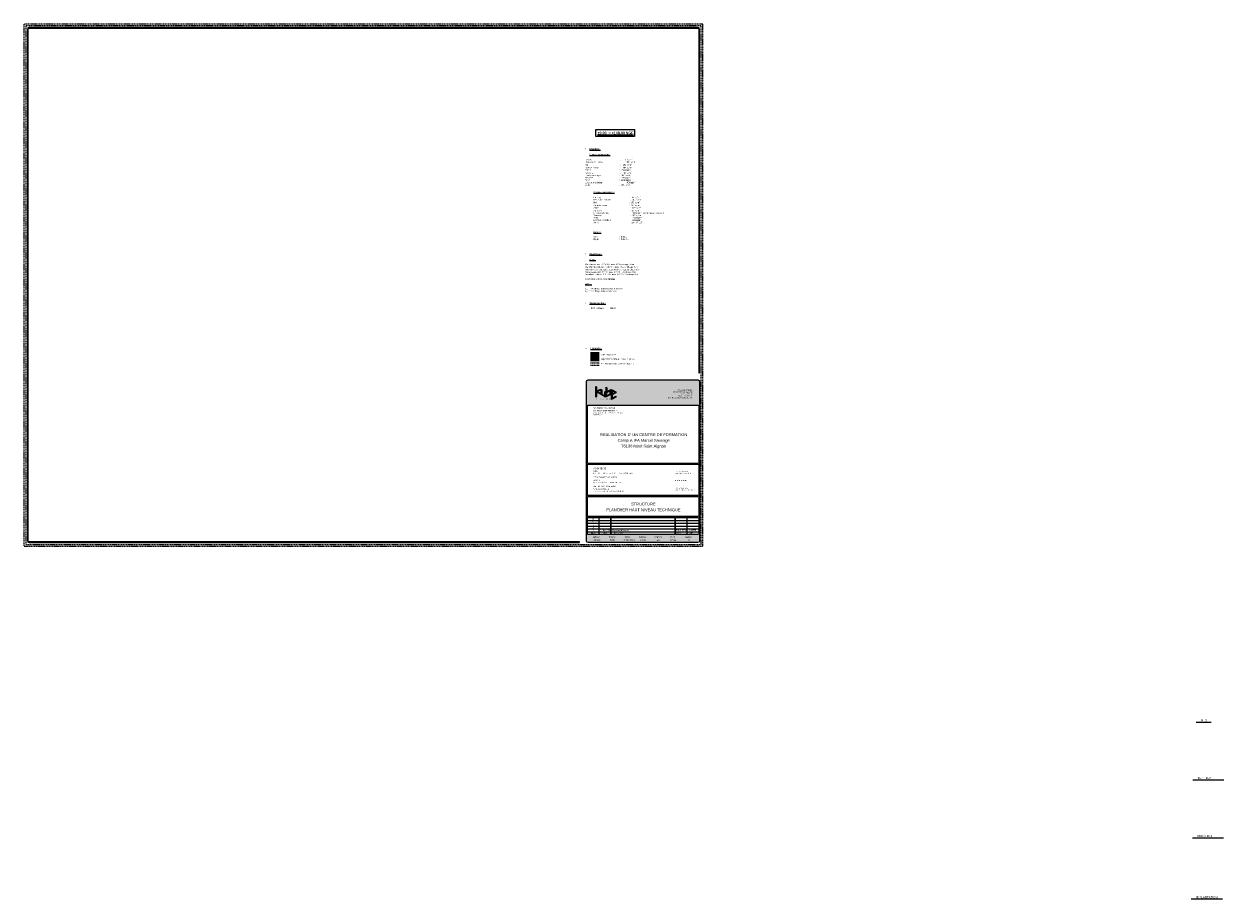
# Model space of a CAD drawing. Header units: millimetres. Extents: x -6159 to 201309, y -25780 to 10326.
# Tile 61 of 128: x 96986 to 118000, y -5147 to 10172. Entities that reach past the tile are written whole.
import ezdxf

# ---------------------------------------------------------------- set-up
doc = ezdxf.new("R2010")
doc.units = ezdxf.units.MM
doc.linetypes.add('Axes', pattern=[28.575, 19.05, -3.175, 3.175, -3.175])
doc.linetypes.add('Caché', pattern=[9.525, 6.35, -3.175])
doc.layers.get('DEFPOINTS').update_dxf_attribs({"color": 251})
for name, color, linetype, lineweight in [('S-Kube-Acrotère', 7, 'Axes', 20), ('S-Kube-Hachure-Impact', 4, 'Caché', 20), ('S-Kube-Structure impact', 4, 'Caché', 30), ('S-Kube-Stucture coupée', 1, 'Continuous', 50), ('U-Kube-Cartouche', 7, 'Continuous', 20)]:
    doc.layers.add(name, color=color, linetype=linetype, lineweight=lineweight)
doc.layers.add('S-Kube-Pochage coupé', color=252, linetype='Continuous', transparency=0.5)
doc.layers.add('STRUCAD_01', color=4, linetype='Continuous')
doc.styles.add('Arial', font='arial.ttf')
doc.styles.get("Standard").update_dxf_attribs({"font": 'arial.ttf'})

msp = doc.modelspace()

# ---------------------------------------------------------------- hatches: boundary and pattern name
at = {"layer": 'S-Kube-Hachure-Impact'}
h = msp.add_hatch(dxfattribs=at)
h.set_pattern_fill('DOTS', color=256, scale=6, style=0)
h.set_pattern_definition([(0, (96930.01, -1910.489), (4.7625, 9.525), [0, -9.525])])
h.paths.add_polyline_path([(107056.779, 4321.198), (106906.779, 4321.198), (106906.779, 4281.198), (107056.779, 4281.198)])
at = {"layer": 'S-Kube-Pochage coupé'}
h = msp.add_hatch(color=256, dxfattribs=at)
h.dxf.hatch_style = 1
h.paths.add_polyline_path([(106906.779, 4401.198), (106906.779, 4361.198), (107056.779, 4361.198), (107056.779, 4401.198)])
at = {"layer": 'U-Kube-Cartouche'}
h = msp.add_hatch(color=253, dxfattribs=at)
h.dxf.hatch_style = 1
edge = h.paths.add_edge_path()
edge.add_line((108816.326, 4069.258), (108816.326, 10081.758))
edge.add_arc((108786.326, 10081.758), 30, 0, 90)
edge.add_line((108786.326, 10111.758), (97076.326, 10111.758))
edge.add_arc((97076.326, 10081.758), 30, 90, 180)
edge.add_line((97046.326, 10081.758), (97046.326, 1121.758))
edge.add_arc((97076.326, 1121.758), 30, 180, 270)
edge.add_line((97076.326, 1091.758), (106708.826, 1091.758))
edge.add_arc((106708.826, 1099.258), 7.5, 270, 450)
edge.add_line((106708.826, 1106.758), (97076.326, 1106.758))
edge.add_arc((97076.326, 1121.758), 15, 180, 270, ccw=False)
edge.add_line((97061.326, 1121.758), (97061.326, 10081.758))
edge.add_arc((97076.326, 10081.758), 15, 90, 180, ccw=False)
edge.add_line((97076.326, 10096.758), (108786.326, 10096.758))
edge.add_arc((108786.326, 10081.758), 15, 0, 90, ccw=False)
edge.add_line((108801.326, 10081.758), (108801.326, 4069.258))
edge.add_arc((108808.826, 4069.258), 7.5, 180, 360)
h = msp.add_hatch(color=253, dxfattribs=at)
h.dxf.hatch_style = 1
h.paths.add_polyline_path([(106866.326, 3941.758, 0.414213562), (106836.326, 3911.758), (106836.326, 1121.758, 0.414213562), (106866.326, 1091.758), (108786.326, 1091.758, 0.414213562), (108816.326, 1121.758), (108816.326, 3911.758, 0.414213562), (108786.326, 3941.758)])
h.paths.add_polyline_path([(108786.326, 3496.758, -0.414213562), (108801.326, 3481.758), (108801.326, 2493.797, -0.414213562), (108786.326, 2478.797), (106866.326, 2478.797, -0.414213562), (106851.326, 2493.797), (106851.326, 3481.758, -0.414213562), (106866.326, 3496.758)], flags=16)
h.paths.add_polyline_path([(108786.326, 2463.797, -0.414213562), (108801.326, 2448.797), (108801.326, 1929.672, -0.414213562), (108786.326, 1914.672), (106866.326, 1914.672, -0.414213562), (106851.326, 1929.672), (106851.326, 2448.797, -0.414213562), (106866.326, 2463.797)], flags=16)
h.paths.add_polyline_path([(108786.326, 1899.672, -0.414213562), (108801.326, 1884.672), (108801.326, 1561.758, -0.414213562), (108786.326, 1546.758), (106866.326, 1546.758, -0.414213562), (106851.326, 1561.758), (106851.326, 1884.672, -0.414213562), (106866.326, 1899.672)], flags=16)
h.paths.add_polyline_path([(107258.826, 1531.758), (107258.826, 1231.758), (107058.826, 1231.758), (107058.826, 1531.758)], flags=16)
h.paths.add_polyline_path([(107051.326, 1531.758), (107051.326, 1231.758), (106866.326, 1231.758, -0.414213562), (106851.326, 1246.758), (106851.326, 1516.758, -0.414213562), (106866.326, 1531.758)], flags=16)
h.paths.add_polyline_path([(107266.326, 1531.758), (108386.326, 1531.758), (108386.326, 1231.758), (107266.326, 1231.758)], flags=16)
h.paths.add_polyline_path([(108393.826, 1531.758), (108593.826, 1531.758), (108593.826, 1231.758), (108393.826, 1231.758)], flags=16)
h.paths.add_polyline_path([(108601.326, 1531.758), (108786.326, 1531.758, -0.414213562), (108801.326, 1516.758), (108801.326, 1246.758, -0.414213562), (108786.326, 1231.758), (108601.326, 1231.758)], flags=16)
h = msp.add_hatch(color=256, dxfattribs=at)
h.dxf.hatch_style = 1
h.paths.add_polyline_path([(107078.995, 3692.79), (107078.995, 3707.735), (107029.919, 3735.917), (107078.995, 3764.099), (107078.995, 3779.044), (107014.195, 3741.832), (107014.195, 3819.929), (107001.235, 3827.372), (107001.235, 3640.966), (107014.195, 3648.409), (107014.195, 3730.002)])
h = msp.add_hatch(color=256, dxfattribs=at)
h.dxf.hatch_style = 1
h.paths.add_polyline_path([(107260.435, 3686.554), (107260.435, 3774.87), (107195.635, 3737.658), (107195.635, 3803.858), (107182.675, 3811.3), (107182.675, 3641.9)])
h.paths.add_polyline_path([(107195.635, 3664.287), (107195.635, 3722.713), (107247.475, 3752.483), (107247.475, 3694.057)], flags=16)
h = msp.add_hatch(color=256, dxfattribs=at)
h.dxf.hatch_style = 1
h.paths.add_polyline_path([(107169.715, 3640.693), (107169.715, 3730.62), (107156.755, 3738.062), (107156.755, 3663.08), (107104.915, 3692.85), (107104.915, 3767.832), (107091.955, 3775.275), (107091.955, 3685.347)])
h = msp.add_hatch(color=256, dxfattribs=at)
h.dxf.hatch_style = 1
h.paths.add_polyline_path([(107286.355, 3679.306), (107351.155, 3716.518), (107351.155, 3729.493), (107273.395, 3774.148), (107273.395, 3596.784), (107351.155, 3641.439), (107351.155, 3656.384), (107286.355, 3619.172)])
h.paths.add_polyline_path([(107286.355, 3694.251), (107286.355, 3751.761), (107336.427, 3723.006)], flags=16)

# ---------------------------------------------------------------- linework, layer by layer
at = {"layer": 'DEFPOINTS'}
for p, q in [((106851.326, 1481.758), (107051.326, 1481.758)), ((107058.826, 1481.758), (107258.826, 1481.758)), ((107266.326, 1481.758), (108386.326, 1481.758)), ((108393.826, 1481.758), (108593.826, 1481.758)), ((108601.326, 1481.758), (108801.326, 1481.758)), ((106851.326, 1431.758), (107051.326, 1431.758)), ((106851.326, 1381.758), (107051.326, 1381.758)), ((106851.326, 1331.758), (107051.326, 1331.758)), ((106851.326, 1281.758), (107051.326, 1281.758)), ((107058.826, 1431.758), (107258.826, 1431.758)), ((107058.826, 1381.758), (107258.826, 1381.758)), ((107058.826, 1331.758), (107258.826, 1331.758)), ((107058.826, 1281.758), (107258.826, 1281.758)), ((107266.326, 1431.758), (108386.326, 1431.758)), ((107266.326, 1381.758), (108386.326, 1381.758)), ((107266.326, 1331.758), (108386.326, 1331.758)), ((107266.326, 1281.758), (108386.326, 1281.758)), ((108393.826, 1431.758), (108593.826, 1431.758)), ((108393.826, 1381.758), (108593.826, 1381.758)), ((108393.826, 1331.758), (108593.826, 1331.758)), ((108393.826, 1281.758), (108593.826, 1281.758)), ((108601.326, 1431.758), (108801.326, 1431.758)), ((108601.326, 1381.758), (108801.326, 1381.758)), ((108601.326, 1331.758), (108801.326, 1331.758)), ((108601.326, 1281.758), (108801.326, 1281.758))]:
    msp.add_line(p, q, dxfattribs=at)
at = {"layer": 'DEFPOINTS', "linetype": 'Caché', "ltscale": 3, "flags": 128}
for points in [[(108876.326, 1031.758), (108876.326, 10171.758), (96986.326, 10171.758), (96986.326, 1031.758)], [(108846.326, 1061.758), (108846.326, 10141.758), (97016.326, 10141.758), (97016.326, 1061.758)]]:
    msp.add_lwpolyline(points, close=True, dxfattribs=at)
at = {"layer": 'DEFPOINTS'}
for points in [[(108816.326, 4069.258), (108816.326, 10081.758, 0.414213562), (108786.326, 10111.758), (97076.326, 10111.758, 0.414213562), (97046.326, 10081.758), (97046.326, 1121.758, 0.414213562), (97076.326, 1091.758), (106708.826, 1091.758, 1), (106708.826, 1106.758), (97076.326, 1106.758), (97076.326, 1106.758, -0.414213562), (97061.326, 1121.758), (97061.326, 10081.758, -0.414213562), (97076.326, 10096.758), (108786.326, 10096.758, -0.414213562), (108801.326, 10081.758), (108801.326, 4069.258, 1)], [(108816.326, 3911.758), (108816.326, 1121.758, -0.414213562), (108786.326, 1091.758), (106866.326, 1091.758, -0.414213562), (106836.326, 1121.758), (106836.326, 3911.758, -0.414213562), (106866.326, 3941.758), (108786.326, 3941.758, -0.414213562)], [(108786.326, 2478.797), (106866.326, 2478.797, -0.414213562), (106851.326, 2493.797), (106851.326, 3481.758, -0.414213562), (106866.326, 3496.758), (108786.326, 3496.758, -0.414213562), (108801.326, 3481.758), (108801.326, 2493.797, -0.414213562)], [(108601.326, 1531.758), (108786.326, 1531.758, -0.414213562), (108801.326, 1516.758), (108801.326, 1246.758, -0.414213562), (108786.326, 1231.758), (108601.326, 1231.758)]]:
    msp.add_lwpolyline(points, format="xyb", close=True, dxfattribs=at)
for points in [[(106866.326, 1914.672, -0.414213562), (106851.326, 1929.672), (106851.326, 2448.797, -0.414213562), (106866.326, 2463.797), (108786.326, 2463.797, -0.414213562), (108801.326, 2448.797), (108801.326, 1929.672, -0.414213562), (108786.326, 1914.672), (106866.326, 1914.672)], [(108801.326, 1561.758, -0.414213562), (108786.326, 1546.758), (106866.326, 1546.758, -0.414213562), (106851.326, 1561.758), (106851.326, 1884.672, -0.414213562), (106866.326, 1899.672), (108786.326, 1899.672, -0.414213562), (108801.326, 1884.672), (108801.326, 1561.758)], [(107051.326, 1231.758), (106866.326, 1231.758, -0.414213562), (106851.326, 1246.758), (106851.326, 1516.758, -0.414213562), (106866.326, 1531.758), (107051.326, 1531.758), (107051.326, 1231.758)]]:
    msp.add_lwpolyline(points, format="xyb", dxfattribs=at)
for points in [[(107058.826, 1231.758), (107058.826, 1531.758), (107258.826, 1531.758), (107258.826, 1231.758)], [(108386.326, 1231.758), (107266.326, 1231.758), (107266.326, 1531.758), (108386.326, 1531.758)], [(108393.826, 1531.758), (108593.826, 1531.758), (108593.826, 1231.758), (108393.826, 1231.758)]]:
    msp.add_lwpolyline(points, close=True, dxfattribs=at)
at = {"layer": 'S-Kube-Acrotère'}
for p, q in [((106906.779, 4241.198), (107056.779, 4241.198)), ((106906.779, 4201.198), (107056.779, 4201.198))]:
    msp.add_line(p, q, dxfattribs=at)
at = {"layer": 'S-Kube-Structure impact'}
for p, q in [((106906.779, 4321.198), (107056.779, 4321.198)), ((106906.779, 4281.198), (107056.779, 4281.198))]:
    msp.add_line(p, q, dxfattribs=at)
at = {"layer": 'S-Kube-Stucture coupée'}
for p, q in [((106906.779, 4401.198), (107056.779, 4401.198)), ((106906.779, 4361.198), (107056.779, 4361.198))]:
    msp.add_line(p, q, dxfattribs=at)
at = {"layer": 'STRUCAD_01', "color": 4, "linetype": 'Continuous'}
for p, q in [((117515.476, -2051.08), (117776.536, -2051.08)), ((117456.526, -3061.64), (118000.361, -3061.64)), ((117449.766, -4075.825), (117993.596, -4075.825)), ((117427.901, -5147.135), (117971.736, -5147.135))]:
    msp.add_line(p, q, dxfattribs=at)
at = {"layer": 'U-Kube-Cartouche'}
for points in [[(106997.977, 8323.671), (107676.668, 8323.671), (107676.668, 8201.811), (106997.977, 8201.811)], [(107078.995, 3692.79), (107014.195, 3730.002), (107014.195, 3648.409), (107001.235, 3640.966), (107001.235, 3827.372), (107014.195, 3819.929), (107014.195, 3741.832), (107078.995, 3779.044), (107078.995, 3764.099), (107029.919, 3735.917), (107078.995, 3707.735)], [(107195.635, 3737.658), (107260.435, 3774.87), (107260.435, 3686.554), (107182.675, 3641.9), (107182.675, 3811.3), (107195.635, 3803.858)], [(107091.955, 3685.347), (107091.955, 3775.275), (107104.915, 3767.832), (107104.915, 3692.85), (107156.755, 3663.08), (107156.755, 3738.062), (107169.715, 3730.62), (107169.715, 3640.693)], [(107195.635, 3664.287), (107195.635, 3722.713), (107247.475, 3752.483), (107247.475, 3694.057)], [(107351.155, 3729.493), (107351.155, 3716.518), (107286.355, 3679.306), (107286.355, 3619.172), (107351.155, 3656.384), (107351.155, 3641.439), (107273.395, 3596.784), (107273.395, 3774.148)], [(107286.355, 3751.761), (107286.355, 3694.251), (107336.427, 3723.006)]]:
    msp.add_lwpolyline(points, close=True, dxfattribs=at)

# ---------------------------------------------------------------- texts
at = {"layer": 'STRUCAD_01', "color": 4}
for s, p in [('R+3', (117599.681, -2037.625)), ('R+1 - R+2', (117540.731, -3048.185)), ('RDC à R+1', (117533.971, -4062.37)), ('IMPLANTATION', (117512.106, -5133.68))]:
    msp.add_text(s, height=36.15, dxfattribs=at).set_placement(p)
at = {"layer": 'U-Kube-Cartouche', "style": 'Arial'}
for s, insert, char_height, width, attachment_point in [('\\A1;\\pxi-3,l3,t3;{\\fArial|b1|i0|c0|p34;\\L%%P0.00  = +148.00 NGF}', (107031.958, 8286.735, 2.644), 45, 836.30371, 1), ("\\A1;\\pxi-3,l3,t3;{\\fSymbol|b1|i0|c2|p18;\\H1.2x;·^I}{\\fArial|b1|i0|c0|p34;\\H1.2x;\\LCharges :\\P\\pi0,l0,tz;\\P\\pi3;\\fArial|b0|i0|c0|p34;\\H0.83333x;Charges permanentes :\\fArial|b1|i0|c0|p34;\\P\\P}Parking                                                    :       0 kg / m{\\H0.7x;\\S2^ ;}\\PRestaurant / cuisine^I^I^I          :  100^Ikg/m²\\PHall                                                          :   200 kg/m{\\H0.7x;\\S2^ ;}\\PSalle de classe                                        :   100 kg/m{\\H0.7x;\\S2^ ;}\\PAmphi       ^I                                         :   750 kg/m²\\PSanitaire                                                  :   200 kg/m{\\H0.7x;\\S2^ ;}\\PLocaux technique^I^I           ^I:   100 kg/m²\\PTerrasse    ^I^I^I^I          :   200 kg/m²\\PTerre ^I^I^I^I           ^I:  1300 kg/m²\\PLocal vélo extérieur^I^I^I^I:  400 kg/m²\\PVoirie^I^I    ^I^I                     :  800 kg/m²\\P\\pi0;\\P\\pi3;{\\H1.2x;\\L \\H0.83333x;\\l\\P\\LCharges d'exploitation :\\l\\P\\P}Parking                                                    :  250 kg / m{\\H0.7x;\\S2^ ;\\H1.42857x;\\PRestaurant / cuisine^I^I^I          :  350^Ikg/m²\\PHall                                                          :  350 kg/m\\H0.7x;\\S2^ ;\\H1.42857x;\\PSalle de classe                                        :  350 kg/m\\H0.7x;\\S2^ ;\\H1.42857x;\\PAmphi       ^I                                         :  350 kg/m²\\PSanitaire                                                  :  250 kg/m\\H0.7x;\\S2^ ;\\H1.42857x;\\PLocaux technique^I^I           ^I:  400 kg/m² + poids des équipements\\PTerrasse    ^I^I^I^I          :  350 kg/m²\\PTerre ^I^I^I^I           ^I:  250 kg/m²\\PLocal vélo extérieur^I^I^I^I:  250 kg/m²\\PVoirie^I^I    ^I^I                     : camion 19T\\P}\\P\\P\\P{\\LRégion :\\P\\P}Vent^I^I^I^I:  Zone 1 \\PNeige ^I^I^I^I:  Zone A1", (106811.292, 8001.738), 25, 1739.46885, 1), ('\\A1;\\pxi-3,l3,t3;{\\fSymbol|b1|i0|c2|p18;\\H1.2x;·^I}{\\fArial|b1|i0|c0|p34;\\H1.2x;\\LMatériaux :\\P\\pi0,l0,tz;\\P\\pi3;\\fArial|b0|i0|c0|p34;\\H0.83333x;Béton :\\fArial|b1|i0|c0|p34;\\P}\\PPlancher courant : C25/30  classe XC1 enrobage  3 cm\\PPlancher champignon{\\H1.2x; : \\H0.83333x;C30/37 classe  XC1 enrobage 3cm\\PVoiles intérieurs courants : C25/30 classe XC1 enrobage 3 cm\\PVoiles extérieurs C25/30 classe XC4/XF1 enrobage 4 cm\\PAcrotères , relevés : C25/30 classe XC4/XF1 enrobage 4cm\\P\\PSAUF INDICATION CONTRAIRE \\P\\P\\LAciers :\\P\\P\\lF\\H0.7x;\\S^ yk;\\H1.42857x; = 500 MPa pour les barres HA et treillis\\PF\\H0.7x;\\S^ yk;\\H1.42857x; = 240 MPa pour les aciers doux\\P\\P\\P\\P\\P\\pi-3,l3,t3;{\\fSymbol|b1|i0|c2|p18;\\H1.20001x;·^I}\\fArial|b1|i0|c0|p34;\\H1.20001x;\\LTenue au feu :\\H0.83333x;\\l\\P\\pi0,l0,tz;\\fArial|b0|i0|c0|p34;\\P ^IRDC et Etages^I:  REI 60 ^I^I^I^I^I    }', (106814.568, 6159.483), 25, 1583.27988, 1), ('\\pxqr;{\\H0.8x;387, rue des Champs\\P76 230 BOIS-GUILLAUME\\PTél. 02 35 59 35 03\\PFax: 02 35 59 84 94\\PCourriel: contact@kubestructure.fr}', (108113.144, 3773.13), 25, 576.14114, 1), ("CCI ROUEN METROPOLE\\P{\\H0.72x;420 passage de la luciline Bâtiment l'Opensèn\\P76000 ROUEN}", (106954.096, 3413.176), 25, 1567.11695, 1), ("{\\C8;\\P\\C252;MAITRISE D'OUVRAGE}", (106957.462, 3501.054), 25, 1567.11695, 1), ("\\pxsm1.2;REALISATION D' UN CENTRE DE FORMATION\\PCampus IFA Marcel Sauvage\\P76130 Mont Saint Aignan", (107837.564, 2874.849), 50, 2019.10267, 5), ('\\A1;CBA\\P{\\H0.72x;9 RUE DE  LE  Nostre - CS 705502 -  76 005  ROUEN  Cedex}', (106955.713, 2359.594), 25, 1567.11695, 1), ('{\\C253;\\P\\C252;ARCHITECTE}', (106957.529, 2443.372), 25, 1567.11695, 1), ('\\A1;{\\H0.72x;Tél : 02.32.10.44.44\\Pagence@cbarchitectes.fr}', (108390.966, 2347.013), 25, 1567.11695, 1), ('SOGETI\\P{\\H0.72x;387 rue des Champs - 76230 Bois Guillaume}', (106957.112, 2195.881), 25, 1567.11695, 1), ('{\\C253;\\PECONOMISTE - FLUIDES}', (106957.529, 2287.891), 25, 1567.11695, 1), ('\\A1;{\\H0.72x;tél:02 35 59 49 39}', (108386.349, 2189.798), 25, 453.29593, 1), ('SYLVA CONSEIL\\P{\\H0.72x;16 rue de Candale - Atelier 205 93500 PANTIN}', (106955.675, 2044.336), 25, 1567.11695, 1), ('{\\C253;\\PBET STRUCTURE BOIS}', (106957.529, 2133.193), 25, 1567.11695, 1), ('\\A1;{\\H0.72x;Tél : 01.43.73.56.45\\Pagence75@sylva-conseil.com}', (108390.966, 2055.956), 25, 1567.11695, 1), ('17.09.2024', (107162.954, 1307.03), 25, 63.98086, 5), ('Première diffusion.', (107434.563, 1307.03), 25, 598.50549, 5), ('A.MOTTE', (108629.996, 1306.817), 20, 205.05784, 4)]:
    msp.add_mtext(s, dxfattribs=dict(at, insert=insert, char_height=char_height, width=width, attachment_point=attachment_point))
for s, insert, char_height, attachment_point in [('\\A1;\\pxi-3,l3,t3;{\\fSymbol|b1|i0|c2|p18;·^I}{\\fArial|b1|i0|c0|p34;\\LLégende :}', (106818.731, 4509.57), 30, 1), ('Voile béton armé', (107086.779, 4381.198), 25, 4), ('Acrotère du niveau ( vue de dessus )', (107086.779, 4221.198), 25, 4), ('Impact béton armé du niveau supérieur', (107086.779, 4301.198), 25, 4), ('C', (106957.001, 1456.877), 25, 5), ('D', (106957.001, 1506.877), 25, 5), ('Indice', (106950.62, 1256.817), 25, 5), ('A', (106957.001, 1356.877), 25, 5), ('B', (106957.001, 1406.877), 25, 5), ('0', (106957.001, 1306.877), 25, 5), ('{\\W1;Date}', (107161.449, 1256.817), 25, 5), ('Observation', (107296.359, 1256.817), 25, 4), ('{\\H0.84x;E.DUCHESNE}', (108401.127, 1306.817), 25, 4), ('Dess:', (108414.117, 1256.817), 25, 4), ('Vérif:', (108624.131, 1256.817), 25, 4), ('Affaire', (106950.132, 1202.501), 30, 1), ('Phase', (107227.779, 1201.989), 30, 1), ('Date', (107516.141, 1201.989), 30, 1), ('Echelle', (107750.578, 1201.989), 30, 1), ('Format', (108019.541, 1201.989), 30, 1), ('Plan', (108306.882, 1201.989), 30, 1), ('Indice', (108570.611, 1201.989), 30, 1)]:
    msp.add_mtext(s, dxfattribs=dict(at, insert=insert, char_height=char_height, attachment_point=attachment_point))
at = {"layer": 'U-Kube-Cartouche', "insert": (107001.592, 3620.503), "char_height": 23.328, "attachment_point": 1, "style": 'Arial'}
msp.add_mtext_dynamic_manual_height_columns('{\\T1.5;STRUCTURE}', width=736.99341, gutter_width=303.75, heights=[0], dxfattribs=at)
at = {"layer": 'U-Kube-Cartouche', "color": 1, "lineweight": 60, "style": 'Arial'}
for s, insert, char_height, attachment_point in [('PLANCHER HAUT NIVEAU TECHNIQUE', (107831.743, 1660.186), 50, 5), ('STRUCTURE', (107831.743, 1767.814), 50, 5), ('240014', (106958.835, 1118.138), 30, 7)]:
    msp.add_mtext(s, dxfattribs=dict(at, insert=insert, char_height=char_height, attachment_point=attachment_point))
at = {"layer": 'U-Kube-Cartouche', "color": 1, "lineweight": 60, "char_height": 30, "attachment_point": 5, "style": 'Arial'}
for s, insert, width in [('DCE', (107289.513, 1133.65), 110.83732), ('17.09.2024', (107574.919, 1133.456), 253.60898), ('1/100', (107822.558, 1133.65), 113.62591), ('A0', (108091.521, 1133.65), 113.62591), ('ST05', (108349.918, 1133.844), 113.62591), ('0', (108631.47, 1133.65), 113.62591)]:
    msp.add_mtext(s, dxfattribs=dict(at, insert=insert, width=width))

doc.saveas('drawing.dxf')
